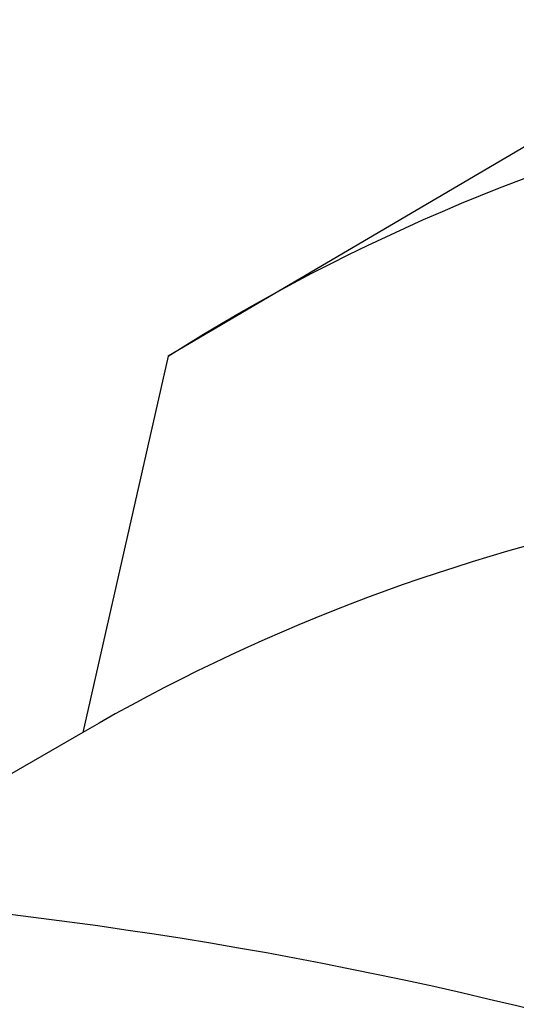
# Model space of a CAD drawing. Extents: x -15981 to -11679, y 2285 to 5601.
# Tile 18 of 103: x -14635.9 to -14626.52, y 3377.49 to 3396.1. Entities that reach past the tile are written whole.
import ezdxf

# ---------------------------------------------------------------- set-up
doc = ezdxf.new("R2010")
doc.units = 0
doc.header["$MEASUREMENT"] = 0
doc.layers.add('TANK', color=2, linetype='CONTINUOUS')

msp = doc.modelspace()

# ---------------------------------------------------------------- linework, layer by layer
at = {"layer": 'TANK', "elevation": 0}
for points in [[(-14493.472, 3240.429, 0.03226), (-14492.912, 3250.87, 0.071312), (-14498.495, 3287.005, 0.019282), (-14503.466, 3301.318, 0.038312), (-14516.53, 3328.406, 0.044515), (-14536.633, 3356.954, 0.013151), (-14543.525, 3364.657, 0.071312), (-14572.136, 3387.424, 0.106395), (-14604.562, 3398.09, 0.149431), (-14625.925, 3393.962), (-14633.098, 3389.746), (-14634.709, 3382.633)], [(-14633.098, 3389.746, -0.16913), (-14609.263, 3395.31, -0.106395), (-14576.836, 3384.644, -0.071312), (-14548.226, 3361.877, -0.016688), (-14539.587, 3352.011, -0.040957), (-14521.231, 3325.626, -0.038238), (-14508.188, 3298.592, -0.019356), (-14503.196, 3284.224, -0.071312), (-14497.613, 3248.09, -0.032043), (-14498.165, 3237.718, -0.032043)], [(-14508.306, 3231.861, 0.049983), (-14506.938, 3247.195, 0.071312), (-14512.251, 3281.581, 0.017305), (-14516.448, 3293.823, 0.040291), (-14529.413, 3320.979, 0.057637), (-14555.115, 3355.419, 0.071312), (-14582.34, 3377.085, 0.106395), (-14613.198, 3387.235, 0.159299), (-14634.709, 3382.633), (-14640.136, 3379.5)], [(-14526.013, 3221.641, 0.03226), (-14525.453, 3232.083, 0.071312), (-14531.036, 3268.217, 0.019282), (-14536.007, 3282.531, 0.038312), (-14549.071, 3309.619, 0.044515), (-14569.174, 3338.167, 0.013151), (-14576.066, 3345.87, 0.071312), (-14604.676, 3368.637, 0.106395), (-14637.103, 3379.303, 0.149431), (-14658.466, 3375.175), (-14665.639, 3370.959), (-14667.25, 3363.846)]]:
    msp.add_lwpolyline(points, format="xyb", dxfattribs=at)

doc.saveas('drawing.dxf')
